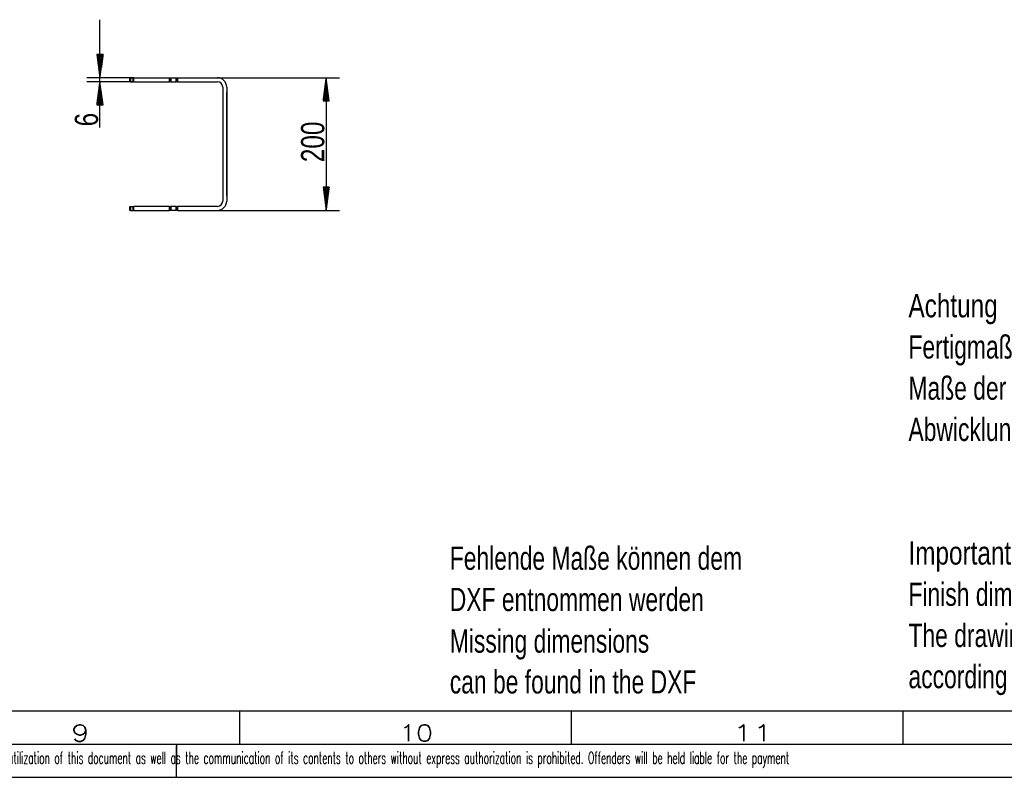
# Model space of a CAD drawing. Header units: millimetres. Extents: x -4 to 841, y -4 to 594.
# Tile 7 of 14: x 437 to 586, y 0 to 114. Entities that reach past the tile are written whole.
import ezdxf

# ---------------------------------------------------------------- set-up
doc = ezdxf.new("R2010")
doc.units = ezdxf.units.MM
doc.layers.add('1', color=7, linetype='Continuous')
doc.styles.add('SEACAD_Arial', font='arial.ttf', dxfattribs={"width": 0.75})
doc.styles.add('SEACAD_simplex_shx', font='simplex.shx', dxfattribs={"width": 0.587})

msp = doc.modelspace()

# ---------------------------------------------------------------- linework, layer by layer
at = {"layer": '1', "color": 7, "linetype": 'Continuous'}
for p, q in [((449.45, 97.99), (449.45, 114.24)), ((449.91, 108.99), (448.99, 108.99)), ((448.99, 108.99), (449.45, 105.49)), ((448.99, 108.99), (448.99, 108.96)), ((448.99, 108.99), (448.99, 108.96)), ((449.05, 108.99), (449.05, 108.58)), ((449.1, 108.99), (449.1, 108.19)), ((449.15, 108.99), (449.15, 107.81)), ((449.2, 108.99), (449.2, 107.42)), ((449.25, 108.99), (449.25, 107.03)), ((449.3, 108.99), (449.3, 106.65)), ((449.35, 108.99), (449.35, 106.26)), ((449.4, 108.99), (449.4, 105.88)), ((449.45, 105.49), (449.91, 108.99)), ((449.45, 108.99), (449.45, 105.49)), ((449.45, 108.99), (449.45, 105.49)), ((449.5, 108.99), (449.5, 105.88)), ((449.55, 108.99), (449.55, 106.26)), ((449.6, 108.99), (449.6, 106.65)), ((449.66, 108.99), (449.66, 107.03)), ((449.71, 108.99), (449.71, 107.42)), ((449.76, 108.99), (449.76, 107.81)), ((449.81, 108.99), (449.81, 108.19)), ((449.86, 108.99), (449.86, 108.58)), ((449.91, 108.99), (449.91, 108.96)), ((449.91, 108.99), (449.91, 108.96)), ((454.56, 105.49), (447.45, 105.49)), ((453.96, 104.89), (453.96, 105.49)), ((453.96, 105.49), (454.06, 105.49)), ((454.06, 105.49), (454.06, 104.89)), ((454.06, 105.49), (454.46, 105.49)), ((454.46, 104.89), (454.46, 105.49)), ((454.46, 105.49), (454.56, 105.49)), ((454.56, 104.89), (454.56, 105.49)), ((454.56, 105.49), (459.96, 105.49)), ((459.96, 104.89), (459.96, 105.49)), ((459.96, 105.49), (460.06, 105.49)), ((460.06, 104.89), (460.06, 105.49)), ((460.06, 105.49), (460.16, 105.49)), ((460.16, 105.49), (460.16, 104.89)), ((460.16, 105.49), (460.96, 105.49)), ((460.96, 104.89), (460.96, 105.49)), ((460.96, 105.49), (461.06, 105.49)), ((461.06, 105.49), (461.06, 104.89)), ((461.06, 105.49), (461.16, 105.49)), ((461.16, 105.49), (461.16, 104.89)), ((461.16, 105.49), (467.16, 105.49)), ((467.16, 105.49), (485.56, 105.49)), ((483.56, 105.49), (483.1, 101.99)), ((483.56, 105.49), (483.56, 85.49)), ((484.02, 101.99), (483.56, 105.49)), ((483.56, 101.99), (483.56, 105.49)), ((483.56, 101.99), (483.56, 105.49)), ((454.56, 104.89), (447.45, 104.89)), ((449.45, 104.89), (448.99, 101.39)), ((449.35, 101.39), (449.35, 104.12)), ((449.4, 101.39), (449.4, 104.51)), ((449.91, 101.39), (449.45, 104.89)), ((449.45, 101.39), (449.45, 104.89)), ((449.45, 101.39), (449.45, 104.89)), ((449.5, 101.39), (449.5, 104.51)), ((449.55, 101.39), (449.55, 104.12)), ((454.06, 104.89), (453.96, 104.89)), ((454.06, 104.89), (454.46, 104.89)), ((454.56, 104.89), (454.46, 104.89)), ((454.56, 104.89), (459.96, 104.89)), ((460.06, 104.89), (459.96, 104.89)), ((460.16, 104.89), (460.06, 104.89)), ((460.16, 104.89), (460.96, 104.89)), ((461.06, 104.89), (460.96, 104.89)), ((461.16, 104.89), (461.06, 104.89)), ((461.16, 104.89), (467.16, 104.89)), ((467.96, 104.09), (467.96, 86.89)), ((468.56, 104.09), (468.56, 86.89)), ((483.35, 101.99), (483.35, 103.95)), ((483.41, 101.99), (483.41, 104.33)), ((483.46, 101.99), (483.46, 104.72)), ((483.51, 101.99), (483.51, 105.11)), ((483.61, 101.99), (483.61, 105.11)), ((483.66, 101.99), (483.66, 104.72)), ((483.71, 101.99), (483.71, 104.33)), ((483.76, 101.99), (483.76, 103.95)), ((449.15, 101.39), (449.15, 102.58)), ((449.2, 101.39), (449.2, 102.96)), ((449.25, 101.39), (449.25, 103.35)), ((449.3, 101.39), (449.3, 103.73)), ((449.6, 101.39), (449.6, 103.73)), ((449.66, 101.39), (449.66, 103.35)), ((449.71, 101.39), (449.71, 102.96)), ((449.76, 101.39), (449.76, 102.58)), ((468.56, 103.34), (468.56, 87.64)), ((468.56, 87.64), (468.56, 103.34)), ((468.56, 87.64), (468.56, 103.34)), ((468.56, 103.34), (468.56, 87.64)), ((483.2, 101.99), (483.2, 102.79)), ((483.25, 101.99), (483.25, 103.18)), ((483.3, 101.99), (483.3, 103.56)), ((483.81, 101.99), (483.81, 103.56)), ((483.86, 101.99), (483.86, 103.18)), ((483.91, 101.99), (483.91, 102.79)), ((448.99, 101.39), (448.99, 101.42)), ((448.99, 101.39), (448.99, 101.42)), ((448.99, 101.39), (449.91, 101.39)), ((449.05, 101.39), (449.05, 101.8)), ((449.1, 101.39), (449.1, 102.19)), ((449.81, 101.39), (449.81, 102.19)), ((449.86, 101.39), (449.86, 101.8)), ((449.91, 101.39), (449.91, 101.42)), ((449.91, 101.39), (449.91, 101.42)), ((483.1, 101.99), (483.1, 102.02)), ((483.1, 101.99), (483.1, 102.02)), ((483.1, 101.99), (484.02, 101.99)), ((483.15, 101.99), (483.15, 102.4)), ((483.96, 101.99), (483.96, 102.4)), ((484.01, 101.99), (484.01, 102.02)), ((484.01, 101.99), (484.01, 102.02)), ((484.02, 88.99), (483.1, 88.99)), ((483.1, 88.99), (483.56, 85.49)), ((483.1, 88.99), (483.1, 88.96)), ((483.1, 88.99), (483.1, 88.96)), ((483.15, 88.99), (483.15, 88.58)), ((483.2, 88.99), (483.2, 88.19)), ((483.25, 88.99), (483.25, 87.81)), ((483.3, 88.99), (483.3, 87.42)), ((483.35, 88.99), (483.35, 87.03)), ((483.41, 88.99), (483.41, 86.65)), ((483.46, 88.99), (483.46, 86.26)), ((483.51, 88.99), (483.51, 85.88)), ((483.56, 85.49), (484.02, 88.99)), ((483.56, 88.99), (483.56, 85.49)), ((483.56, 88.99), (483.56, 85.49)), ((483.61, 88.99), (483.61, 85.88)), ((483.66, 88.99), (483.66, 86.26)), ((483.71, 88.99), (483.71, 86.65)), ((483.76, 88.99), (483.76, 87.03)), ((483.81, 88.99), (483.81, 87.42)), ((483.86, 88.99), (483.86, 87.81)), ((483.91, 88.99), (483.91, 88.19)), ((483.96, 88.99), (483.96, 88.58)), ((484.01, 88.99), (484.01, 88.96)), ((484.01, 88.99), (484.01, 88.96)), ((453.96, 85.49), (453.96, 86.09)), ((453.96, 86.09), (454.06, 86.09)), ((454.06, 85.49), (453.96, 85.49)), ((454.06, 86.09), (454.06, 85.49)), ((454.06, 86.09), (454.46, 86.09)), ((454.06, 85.49), (454.46, 85.49)), ((454.46, 85.49), (454.46, 86.09)), ((454.46, 86.09), (454.56, 86.09)), ((454.56, 85.49), (454.46, 85.49)), ((454.56, 85.49), (454.56, 86.09)), ((459.96, 86.09), (454.56, 86.09)), ((454.56, 85.49), (459.96, 85.49)), ((459.96, 85.49), (459.96, 86.09)), ((459.96, 86.09), (460.06, 86.09)), ((460.06, 85.49), (459.96, 85.49)), ((460.06, 85.49), (460.06, 86.09)), ((460.06, 86.09), (460.16, 86.09)), ((460.16, 85.49), (460.06, 85.49)), ((460.16, 86.09), (460.16, 85.49)), ((460.96, 86.09), (460.16, 86.09)), ((460.96, 85.49), (460.16, 85.49)), ((460.96, 85.49), (460.96, 86.09)), ((460.96, 86.09), (461.06, 86.09)), ((461.06, 85.49), (460.96, 85.49)), ((461.06, 86.09), (461.06, 85.49)), ((461.06, 86.09), (461.16, 86.09)), ((461.16, 85.49), (461.06, 85.49)), ((461.16, 86.09), (461.16, 85.49)), ((467.16, 86.09), (461.16, 86.09)), ((461.16, 85.49), (467.16, 85.49)), ((467.16, 85.49), (485.56, 85.49)), ((10, 10), (831, 10)), ((470.5, 10), (470.5, 5)), ((520.5, 10), (520.5, 5)), ((570.5, 10), (570.5, 5)), ((5, 5), (836, 5)), ((461, 5), (461, 2)), ((461, 0), (461, 4.75)), ((0, 0), (841, 0))]:
    msp.add_line(p, q, dxfattribs=at)
for centre, radius, start, end in [((467.16, 104.09), 1.4, 0, 90), ((467.16, 104.09), 0.8, 0, 90), ((467.16, 86.89), 1.4, 270, 0), ((467.16, 86.89), 0.8, 270, 0)]:
    msp.add_arc(centre, radius, start, end, dxfattribs=at)

# ---------------------------------------------------------------- texts
at = {"layer": '1', "char_height": 3.5, "attachment_point": 7, "rotation": 90, "style": 'SEACAD_Arial'}
for s, insert, width in [('{\\fArial|b0||i0||c0|p34;\\C7;\\H3.5;\\W0.75;6}', (449.21, 98.15), 1.9783), ('{\\fArial|b0||i0||c0|p34;\\C7;\\H3.5;\\W0.75;200}', (483.32, 92.76), 5.9348)]:
    msp.add_mtext(s, dxfattribs=dict(at, insert=insert, width=width))
at = {"layer": '1', "attachment_point": 7}
for s, insert, char_height, width, style in [('{\\fArial|b0||i0||c0|p34;\\C7;\\H3.5;\\W0.75;Achtung}', (571.36, 68.31), 3.5, 13.1631, 'SEACAD_Arial'), ('{\\fArial|b0||i0||c0|p34;\\C7;\\H3.5;\\W0.705;Fertigmaße sind verbindlich}', (571.36, 62.09), 3.5, 43.8261, 'SEACAD_Arial'), ('{\\fArial|b0||i0||c0|p34;\\C7;\\H3.5;\\W0.705;Maße der Abwicklung nicht bindend}', (571.36, 55.88), 3.5, 56.5326, 'SEACAD_Arial'), ('{\\fArial|b0||i0||c0|p34;\\C7;\\H3.5;\\W0.705;Abwicklung dem Kantverfahren anpassen}', (571.36, 49.66), 3.5, 66.0435, 'SEACAD_Arial'), ('{\\fArial|b0||i0||c0|p34;\\C7;\\H3.5;\\W0.705;Fehlende Maße können dem}', (502.2, 31.24), 3.5, 45.5761, 'SEACAD_Arial'), ('{\\fArial|b0||i0||c0|p34;\\C7;\\H3.5;\\W0.75;Important}', (571.36, 31.02), 3.5, 15.0652, 'SEACAD_Arial'), ('{\\fArial|b0||i0||c0|p34;\\C7;\\H3.5;\\W0.705;DXF entnommen werden}', (502.2, 25.02), 3.5, 39.7174, 'SEACAD_Arial'), ('{\\fArial|b0||i0||c0|p34;\\C7;\\H3.5;\\W0.705;Finish dimensions are binding}', (571.36, 24.8), 3.5, 47.0978, 'SEACAD_Arial'), ('{\\fArial|b0||i0||c0|p34;\\C7;\\H3.5;\\W0.705;The drawing must be adapted}', (571.36, 18.59), 3.5, 47.1739, 'SEACAD_Arial'), ('{\\fArial|b0||i0||c0|p34;\\C7;\\H3.5;\\W0.705;Missing dimensions}', (502.2, 17.74), 3.5, 31.1196, 'SEACAD_Arial'), ('{\\fArial|b0||i0||c0|p34;\\C7;\\H3.5;\\W0.705;according to the edge method}', (571.36, 12.38), 3.5, 47.1739, 'SEACAD_Arial'), ('{\\fArial|b0||i0||c0|p34;\\C7;\\H3.5;\\W0.705;can be found in the DXF}', (502.2, 12.59), 3.5, 38.5, 'SEACAD_Arial'), ('{\\fsimplex|b0||i0||c0|p34;\\C7;\\H2.5;\\W1.292;9}', (445.11, 5.42), 2.5, 4.9764, 'SEACAD_simplex_shx'), ('{\\fsimplex|b0||i0||c0|p34;\\C7;\\H2.5;\\W1.179;10}', (494.6, 5.43), 2.5, 6.7361, 'SEACAD_simplex_shx'), ('{\\fsimplex|b0||i0||c0|p34;\\C7;\\H2.5;\\W1.407;11}', (544.87, 5.43), 2.5, 6.9676, 'SEACAD_simplex_shx'), ('{\\fsimplex|b0||i0||c0|p34;\\C7;\\H1.8;\\W0.5499;er Geschmacksmustereintragung vorbehalten - The reproduction, distribution and utilization of this document as well as the communication of its contents to others without express authorization is prohibited. Offenders will be held liable for the payment}', (379.5, 1.44), 1.8, 198.7811, 'SEACAD_simplex_shx')]:
    msp.add_mtext(s, dxfattribs=dict(at, insert=insert, char_height=char_height, width=width, style=style))

doc.saveas('drawing.dxf')
